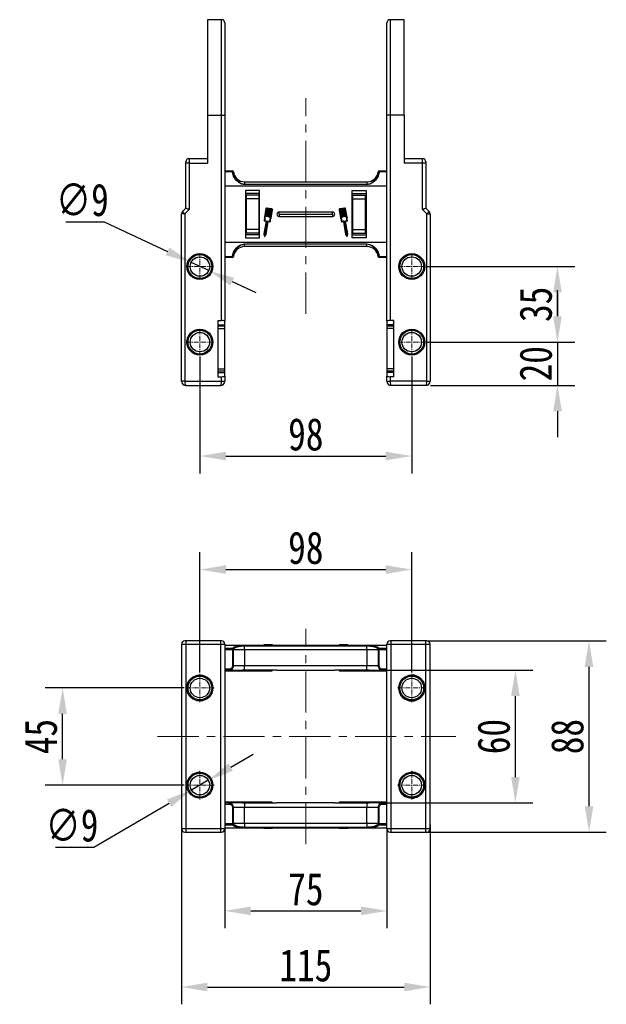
# Model space of a CAD drawing. Header units: millimetres. Extents: x -1055 to 1009, y -247 to 1211.
# Tile 3 of 51: x -757 to -486, y 51 to 506. Entities that reach past the tile are written whole.
import ezdxf

# ---------------------------------------------------------------- set-up
doc = ezdxf.new("R2010")
doc.units = ezdxf.units.MM
doc.linetypes.add('CENTER', pattern=[0.6, 0.375, -0.075, 0.075, -0.075])
doc.linetypes.add('CENTERX2', pattern=[20.32, 12.7, -2.54, 2.54, -2.54])
doc.styles.get("Standard").update_dxf_attribs({"font": '仿宋_GB2312.ttf', "width": 0.8})
doc.dimstyles.new('ISO-60.1', dxfattribs={"dimtxt": 15, "dimasz": 12, "dimexe": 8, "dimexo": 0.625, "dimgap": 2.5, "dimtad": 1, "dimdsep": 46, "dimtxsty": 'Standard', "dimcen": 2.5, "dimadec": 0, "dimazin": 0, "dimtfac": 1, "dimtmove": 0, "dimatfit": 3, "dimfxl": 0, "dimarcsym": 0})
doc.dimstyles.new('副本 ISO-60.1', dxfattribs={"dimtxt": 15, "dimasz": 12, "dimexe": 8, "dimexo": 0.625, "dimgap": 2.5, "dimtad": 1, "dimtoh": 1, "dimdsep": 46, "dimtxsty": 'Standard', "dimcen": 2.5, "dimadec": 0, "dimazin": 0, "dimtfac": 1, "dimtmove": 0, "dimatfit": 3, "dimfxl": 0, "dimarcsym": 0})

# ---------------------------------------------------------------- blocks, each defined once
blk = doc.blocks.new('*D3351')
at = {"color": 0, "lineweight": -2}
for p, q in [((-735.72, 412.86), (-718.02, 412.86)), ((-718.02, 412.86), (-688.67, 399.11)), ((-669.65, 390.2), (-677.8, 394.02)), ((-658.78, 385.11), (-647.92, 380.02))]:
    blk.add_line(p, q, dxfattribs=at)
at = {"color": 0, "lineweight": 9}
for points in [[(-687.82, 400.92), (-689.51, 397.3), (-677.8, 394.02)], [(-657.93, 386.92), (-659.63, 383.3), (-669.65, 390.2)]]:
    blk.add_solid(points, dxfattribs=at)
at = {"layer": 'Defpoints', "color": 0, "lineweight": 9}
for p in [(-677.8, 394.02), (-669.65, 390.2)]:
    blk.add_point(p, dxfattribs=at)
at = {"color": 0, "lineweight": 9, "insert": (-728.12, 422.86), "char_height": 15, "attachment_point": 5}
blk.add_mtext('∅9', dxfattribs=at)
blk = doc.blocks.new('*D3352')
at = {"color": 0, "lineweight": -2}
for p, q in [((-568.5, 392.11), (-500.29, 392.11)), ((-508.29, 380.11), (-508.29, 369.11)), ((-568.5, 357.11), (-500.29, 357.11))]:
    blk.add_line(p, q, dxfattribs=at)
at = {"color": 0, "lineweight": 9}
for points in [[(-510.29, 380.11), (-506.29, 380.11), (-508.29, 392.11)], [(-510.29, 369.11), (-506.29, 369.11), (-508.29, 357.11)]]:
    blk.add_solid(points, dxfattribs=at)
at = {"layer": 'Defpoints', "color": 0, "lineweight": 9}
for p in [(-569.12, 392.11), (-569.12, 357.11), (-508.29, 357.11)]:
    blk.add_point(p, dxfattribs=at)
at = {"color": 0, "lineweight": 9, "insert": (-518.29, 374.61), "char_height": 15, "attachment_point": 5, "rotation": 90}
blk.add_mtext('35', dxfattribs=at)
blk = doc.blocks.new('*D3353')
at = {"color": 0, "lineweight": -2}
for p, q in [((-508.29, 369.11), (-508.29, 381.11)), ((-568.5, 357.11), (-500.29, 357.11)), ((-508.29, 357.11), (-508.29, 337.11)), ((-567.1, 337.11), (-500.29, 337.11)), ((-508.29, 325.11), (-508.29, 313.11))]:
    blk.add_line(p, q, dxfattribs=at)
at = {"color": 0, "lineweight": 9}
for points in [[(-510.29, 369.11), (-506.29, 369.11), (-508.29, 357.11)], [(-510.29, 325.11), (-506.29, 325.11), (-508.29, 337.11)]]:
    blk.add_solid(points, dxfattribs=at)
at = {"layer": 'Defpoints', "color": 0, "lineweight": 9}
for p in [(-569.12, 357.11), (-567.72, 337.11), (-508.29, 337.11)]:
    blk.add_point(p, dxfattribs=at)
at = {"color": 0, "lineweight": 9, "insert": (-518.29, 347.11), "char_height": 15, "attachment_point": 5, "rotation": 90}
blk.add_mtext('20', dxfattribs=at)
blk = doc.blocks.new('*D3366')
at = {"color": 0, "lineweight": -2}
for p, q in [((-673.72, 350.44), (-673.72, 296.37)), ((-575.72, 350.44), (-575.72, 296.37)), ((-661.72, 304.37), (-587.72, 304.37))]:
    blk.add_line(p, q, dxfattribs=at)
at = {"color": 0, "lineweight": 9}
for points in [[(-661.72, 306.37), (-661.72, 302.37), (-673.72, 304.37)], [(-587.72, 306.37), (-587.72, 302.37), (-575.72, 304.37)]]:
    blk.add_solid(points, dxfattribs=at)
at = {"layer": 'Defpoints', "color": 0, "lineweight": 9}
for p in [(-673.72, 351.06), (-575.72, 351.06), (-575.72, 304.37)]:
    blk.add_point(p, dxfattribs=at)
at = {"color": 0, "lineweight": 9, "insert": (-624.72, 314.37), "char_height": 15, "attachment_point": 5}
blk.add_mtext('98', dxfattribs=at)
blk = doc.blocks.new('*D3367')
at = {"color": 0, "lineweight": -2}
for p, q in [((-680.95, 197.02), (-745.25, 197.02)), ((-737.25, 164.02), (-737.25, 185.02)), ((-680.95, 152.02), (-745.25, 152.02))]:
    blk.add_line(p, q, dxfattribs=at)
at = {"color": 0, "lineweight": 9}
for points in [[(-739.25, 185.02), (-735.25, 185.02), (-737.25, 197.02)], [(-739.25, 164.02), (-735.25, 164.02), (-737.25, 152.02)]]:
    blk.add_solid(points, dxfattribs=at)
at = {"layer": 'Defpoints', "color": 0, "lineweight": 9}
for p in [(-737.25, 197.02), (-680.32, 197.02), (-680.32, 152.02)]:
    blk.add_point(p, dxfattribs=at)
at = {"color": 0, "lineweight": 9, "insert": (-747.25, 174.52), "char_height": 15, "attachment_point": 5, "rotation": 90}
blk.add_mtext('45', dxfattribs=at)
blk = doc.blocks.new('*D3354')
at = {"color": 0, "lineweight": -2}
for p, q in [((-659.48, 160.34), (-649.11, 166.39)), ((-669.84, 154.29), (-677.61, 149.75)), ((-722.83, 123.34), (-687.97, 143.7)), ((-740.53, 123.34), (-722.83, 123.34))]:
    blk.add_line(p, q, dxfattribs=at)
at = {"color": 0, "lineweight": 9}
for points in [[(-660.49, 162.07), (-658.47, 158.62), (-669.84, 154.29)], [(-688.98, 145.43), (-686.96, 141.97), (-677.61, 149.75)]]:
    blk.add_solid(points, dxfattribs=at)
at = {"layer": 'Defpoints', "color": 0, "lineweight": 9}
for p in [(-669.84, 154.29), (-677.61, 149.75)]:
    blk.add_point(p, dxfattribs=at)
at = {"color": 0, "lineweight": 9, "insert": (-732.93, 133.34), "char_height": 15, "attachment_point": 5}
blk.add_mtext('∅9', dxfattribs=at)
blk = doc.blocks.new('*D3368')
at = {"color": 0, "lineweight": -2}
for p, q in [((-662.22, 131.66), (-662.22, 85.83)), ((-587.22, 132.14), (-587.22, 85.83)), ((-650.22, 93.83), (-599.22, 93.83))]:
    blk.add_line(p, q, dxfattribs=at)
at = {"color": 0, "lineweight": 9}
for points in [[(-650.22, 95.83), (-650.22, 91.83), (-662.22, 93.83)], [(-599.22, 95.83), (-599.22, 91.83), (-587.22, 93.83)]]:
    blk.add_solid(points, dxfattribs=at)
at = {"layer": 'Defpoints', "color": 0, "lineweight": 9}
for p in [(-662.22, 132.29), (-587.22, 132.76), (-587.22, 93.83)]:
    blk.add_point(p, dxfattribs=at)
at = {"color": 0, "lineweight": 9, "insert": (-624.72, 103.83), "char_height": 15, "attachment_point": 5}
blk.add_mtext('75', dxfattribs=at)
blk = doc.blocks.new('*D3369')
at = {"color": 0, "lineweight": -2}
for p, q in [((-567.22, 133.8), (-567.22, 50.58)), ((-682.22, 131.77), (-682.22, 50.58)), ((-670.22, 58.58), (-579.22, 58.58))]:
    blk.add_line(p, q, dxfattribs=at)
at = {"color": 0, "lineweight": 9}
for points in [[(-670.22, 60.58), (-670.22, 56.58), (-682.22, 58.58)], [(-579.22, 60.58), (-579.22, 56.58), (-567.22, 58.58)]]:
    blk.add_solid(points, dxfattribs=at)
at = {"layer": 'Defpoints', "color": 0, "lineweight": 9}
for p in [(-682.22, 132.39), (-567.22, 134.42), (-567.22, 58.58)]:
    blk.add_point(p, dxfattribs=at)
at = {"color": 0, "lineweight": 9, "insert": (-624.72, 68.58), "char_height": 15, "attachment_point": 5}
blk.add_mtext('115', dxfattribs=at)
blk = doc.blocks.new('*D3370')
at = {"color": 0, "lineweight": -2}
for p, q in [((-673.72, 204.25), (-673.72, 259.84)), ((-575.72, 204.25), (-575.72, 259.84)), ((-661.72, 251.84), (-587.72, 251.84))]:
    blk.add_line(p, q, dxfattribs=at)
at = {"color": 0, "lineweight": 9}
for points in [[(-661.72, 253.84), (-661.72, 249.84), (-673.72, 251.84)], [(-587.72, 253.84), (-587.72, 249.84), (-575.72, 251.84)]]:
    blk.add_solid(points, dxfattribs=at)
at = {"layer": 'Defpoints', "color": 0, "lineweight": 9}
for p in [(-575.72, 251.84), (-673.72, 203.62), (-575.72, 203.62)]:
    blk.add_point(p, dxfattribs=at)
at = {"color": 0, "lineweight": 9, "insert": (-624.72, 261.84), "char_height": 15, "attachment_point": 5}
blk.add_mtext('98', dxfattribs=at)
blk = doc.blocks.new('*D3371')
at = {"color": 0, "lineweight": -2}
for p, q in [((-591.07, 205.25), (-519.75, 205.25)), ((-527.75, 155.79), (-527.75, 193.25)), ((-591.07, 143.79), (-519.75, 143.79))]:
    blk.add_line(p, q, dxfattribs=at)
at = {"color": 0, "lineweight": 9}
for points in [[(-529.75, 193.25), (-525.75, 193.25), (-527.75, 205.25)], [(-529.75, 155.79), (-525.75, 155.79), (-527.75, 143.79)]]:
    blk.add_solid(points, dxfattribs=at)
at = {"layer": 'Defpoints', "color": 0, "lineweight": 9}
for p in [(-591.69, 205.25), (-527.75, 205.25), (-591.69, 143.79)]:
    blk.add_point(p, dxfattribs=at)
at = {"color": 0, "lineweight": 9, "insert": (-537.75, 174.52), "char_height": 15, "attachment_point": 5, "rotation": 90}
blk.add_mtext('60', dxfattribs=at)
blk = doc.blocks.new('*D3372')
at = {"color": 0, "lineweight": -2}
for p, q in [((-568.6, 218.78), (-485.7, 218.78)), ((-493.7, 142.26), (-493.7, 206.78)), ((-568.6, 130.26), (-485.7, 130.26))]:
    blk.add_line(p, q, dxfattribs=at)
at = {"color": 0, "lineweight": 9}
for points in [[(-495.7, 206.78), (-491.7, 206.78), (-493.7, 218.78)], [(-495.7, 142.26), (-491.7, 142.26), (-493.7, 130.26)]]:
    blk.add_solid(points, dxfattribs=at)
at = {"layer": 'Defpoints', "color": 0, "lineweight": 9}
for p in [(-569.22, 218.78), (-493.7, 218.78), (-569.22, 130.26)]:
    blk.add_point(p, dxfattribs=at)
at = {"color": 0, "lineweight": 9, "insert": (-503.7, 174.52), "char_height": 15, "attachment_point": 5, "rotation": 90}
blk.add_mtext('88', dxfattribs=at)

msp = doc.modelspace()

# ---------------------------------------------------------------- linework, layer by layer
at = {"color": 7, "linetype": 'Continuous', "lineweight": 25}
for p, q in [((-663.724, 506.374), (-670.224, 506.374)), ((-670.224, 506.374), (-670.224, 462.11)), ((-579.224, 506.374), (-585.724, 506.374)), ((-579.224, 462.11), (-579.224, 506.374)), ((-662.224, 504.874), (-662.224, 462.11)), ((-587.224, 462.11), (-587.224, 504.874)), ((-670.224, 462.11), (-670.224, 440.026)), ((-670.224, 462.11), (-663.724, 462.11)), ((-663.724, 367.11), (-663.724, 462.11)), ((-663.724, 462.11), (-662.224, 462.11)), ((-662.224, 462.11), (-662.224, 366.846)), ((-587.224, 366.846), (-587.224, 462.11)), ((-585.724, 462.11), (-587.224, 462.11)), ((-585.724, 462.11), (-585.724, 367.11)), ((-579.224, 462.11), (-585.724, 462.11)), ((-579.224, 462.11), (-579.224, 440.026)), ((-680.224, 440.026), (-680.224, 440.526)), ((-680.224, 419.11), (-680.224, 440.026)), ((-678.724, 440.026), (-680.224, 440.026)), ((-670.224, 442.026), (-678.724, 442.026)), ((-678.724, 440.026), (-678.724, 418.489)), ((-678.724, 440.026), (-670.224, 440.026)), ((-570.724, 442.026), (-579.224, 442.026)), ((-570.724, 440.026), (-579.224, 440.026)), ((-570.724, 418.489), (-570.724, 440.026)), ((-569.224, 440.026), (-570.724, 440.026)), ((-569.224, 440.526), (-569.224, 440.026)), ((-569.224, 440.026), (-569.224, 419.11)), ((-662.224, 436.337), (-658.688, 436.337)), ((-658.688, 435.942), (-662.224, 435.942)), ((-658.688, 435.942), (-658.688, 436.337)), ((-658.189, 435.899), (-658.193, 435.899)), ((-591.256, 435.899), (-591.26, 435.899)), ((-590.761, 436.337), (-590.761, 435.942)), ((-590.761, 436.337), (-587.224, 436.337)), ((-587.224, 435.942), (-590.761, 435.942)), ((-612.224, 429.337), (-662.224, 429.337)), ((-653.028, 431.337), (-653.028, 430.216)), ((-653.028, 431.337), (-612.224, 431.337)), ((-653.028, 430.216), (-653.028, 430.101)), ((-653.028, 430.216), (-612.224, 430.216)), ((-612.224, 430.101), (-653.028, 430.101)), ((-637.224, 431.337), (-596.421, 431.337)), ((-637.224, 430.216), (-596.421, 430.216)), ((-596.421, 430.101), (-637.224, 430.101)), ((-587.224, 429.337), (-637.224, 429.337)), ((-596.421, 431.337), (-596.421, 430.216)), ((-596.421, 430.216), (-596.421, 430.101)), ((-646.124, 427.337), (-652.624, 427.337)), ((-652.624, 427.337), (-652.624, 405.337)), ((-646.124, 425.895), (-652.624, 425.895)), ((-646.124, 425.894), (-652.624, 425.894)), ((-652.394, 425.19), (-652.394, 423.499)), ((-646.274, 425.19), (-652.394, 425.19)), ((-646.274, 423.499), (-646.274, 425.19)), ((-646.124, 405.337), (-646.124, 427.337)), ((-603.324, 405.337), (-603.324, 427.337)), ((-603.324, 427.337), (-596.824, 427.337)), ((-603.324, 425.895), (-596.824, 425.895)), ((-603.324, 425.894), (-596.824, 425.894)), ((-603.174, 425.19), (-603.174, 423.499)), ((-603.174, 425.19), (-597.054, 425.19)), ((-597.054, 423.499), (-597.054, 425.19)), ((-596.824, 427.337), (-596.824, 405.337)), ((-652.394, 423.499), (-652.394, 409.175)), ((-646.274, 423.499), (-652.394, 423.499)), ((-646.274, 409.175), (-646.274, 423.499)), ((-603.174, 423.499), (-597.054, 423.499)), ((-603.174, 423.499), (-603.174, 409.175)), ((-597.054, 409.175), (-597.054, 423.499)), ((-680.724, 416.489), (-682.224, 416.489)), ((-682.224, 339.11), (-682.224, 416.489)), ((-681.785, 417.55), (-680.224, 419.11)), ((-678.724, 418.489), (-680.724, 416.489)), ((-680.724, 416.489), (-680.724, 339.11)), ((-643.149, 418.942), (-643.829, 414.956)), ((-642.948, 418.907), (-643.618, 414.984)), ((-643.05, 415.279), (-642.428, 418.922)), ((-642.908, 415.203), (-643.008, 415.22)), ((-642.227, 418.888), (-642.849, 415.245)), ((-642.428, 418.922), (-642.83, 418.991)), ((-640.383, 418.78), (-642.796, 419.192)), ((-642.347, 415.159), (-641.724, 418.802)), ((-642.204, 415.083), (-642.305, 415.1)), ((-641.724, 418.802), (-642.227, 418.888)), ((-641.523, 418.767), (-642.146, 415.124)), ((-641.643, 415.039), (-641.021, 418.682)), ((-641.501, 414.963), (-641.601, 414.98)), ((-641.021, 418.682), (-641.523, 418.767)), ((-640.82, 418.647), (-641.442, 415.004)), ((-641.005, 414.538), (-640.334, 418.461)), ((-640.418, 418.579), (-640.82, 418.647)), ((-640.814, 414.441), (-640.133, 418.427)), ((-612.324, 417.337), (-637.224, 417.337)), ((-637.224, 416.337), (-612.324, 416.337)), ((-637.224, 415.337), (-612.324, 415.337)), ((-612.224, 417.337), (-637.124, 417.337)), ((-637.124, 416.337), (-637.124, 417.337)), ((-637.124, 416.337), (-612.224, 416.337)), ((-637.124, 416.337), (-637.124, 415.337)), ((-637.124, 415.337), (-612.224, 415.337)), ((-612.324, 416.337), (-612.324, 417.337)), ((-612.324, 416.337), (-612.324, 415.337)), ((-609.315, 418.427), (-608.634, 414.441)), ((-609.114, 418.461), (-608.444, 414.538)), ((-606.653, 419.192), (-609.065, 418.78)), ((-608.629, 418.647), (-609.031, 418.579)), ((-608.007, 415.004), (-608.629, 418.647)), ((-607.925, 418.767), (-608.428, 418.682)), ((-608.428, 418.682), (-607.806, 415.039)), ((-607.847, 414.98), (-607.948, 414.963)), ((-607.303, 415.124), (-607.925, 418.767)), ((-607.222, 418.888), (-607.724, 418.802)), ((-607.724, 418.802), (-607.102, 415.159)), ((-607.144, 415.1), (-607.244, 415.083)), ((-606.6, 415.245), (-607.222, 418.888)), ((-606.619, 418.991), (-607.021, 418.922)), ((-607.021, 418.922), (-606.399, 415.279)), ((-606.44, 415.22), (-606.541, 415.203)), ((-605.831, 414.984), (-606.501, 418.907)), ((-605.619, 414.956), (-606.3, 418.942)), ((-568.724, 416.489), (-570.724, 418.489)), ((-569.224, 419.11), (-567.664, 417.55)), ((-568.724, 339.11), (-568.724, 416.489)), ((-568.724, 416.489), (-567.224, 416.489)), ((-567.224, 416.489), (-567.224, 339.11)), ((-643.108, 413.123), (-644.124, 407.178)), ((-642.881, 413.239), (-643.916, 407.184)), ((-643.886, 413.256), (-643.108, 413.123)), ((-643.7, 413.431), (-642.923, 413.298)), ((-643.313, 407.081), (-642.278, 413.136)), ((-643.119, 407.006), (-642.112, 412.901)), ((-642.22, 413.178), (-641.443, 413.045)), ((-642.053, 412.942), (-641.326, 412.818)), ((-608.123, 412.818), (-607.396, 412.942)), ((-608.006, 413.045), (-607.229, 413.178)), ((-607.337, 412.901), (-606.33, 407.006)), ((-607.17, 413.136), (-606.136, 407.081)), ((-605.533, 407.184), (-606.567, 413.239)), ((-606.526, 413.298), (-605.749, 413.431)), ((-606.341, 413.123), (-605.563, 413.256)), ((-605.325, 407.178), (-606.341, 413.123)), ((-646.124, 406.78), (-652.624, 406.78)), ((-646.274, 409.175), (-652.394, 409.175)), ((-652.394, 409.175), (-652.394, 407.485)), ((-646.274, 407.485), (-652.394, 407.485)), ((-646.274, 407.485), (-646.274, 409.175)), ((-644.124, 407.178), (-643.878, 406.143)), ((-643.916, 407.184), (-643.735, 406.423)), ((-643.735, 406.423), (-643.313, 407.081)), ((-643.693, 406.111), (-643.119, 407.006)), ((-606.33, 407.006), (-605.755, 406.111)), ((-606.136, 407.081), (-605.713, 406.423)), ((-605.713, 406.423), (-605.533, 407.184)), ((-605.57, 406.143), (-605.325, 407.178)), ((-603.324, 406.78), (-596.824, 406.78)), ((-603.174, 409.175), (-597.054, 409.175)), ((-603.174, 409.175), (-603.174, 407.485)), ((-603.174, 407.485), (-597.054, 407.485)), ((-597.054, 407.485), (-597.054, 409.175)), ((-662.224, 403.337), (-612.224, 403.337)), ((-653.028, 402.573), (-612.224, 402.573)), ((-653.028, 402.573), (-653.028, 402.458)), ((-653.028, 401.337), (-653.028, 402.458)), ((-612.224, 402.458), (-653.028, 402.458)), ((-612.224, 401.337), (-653.028, 401.337)), ((-652.624, 405.337), (-646.124, 405.337)), ((-637.224, 403.337), (-587.224, 403.337)), ((-637.224, 402.573), (-596.421, 402.573)), ((-596.421, 402.458), (-637.224, 402.458)), ((-596.421, 401.337), (-637.224, 401.337)), ((-596.824, 405.337), (-603.324, 405.337)), ((-596.421, 402.573), (-596.421, 402.458)), ((-596.421, 401.337), (-596.421, 402.458)), ((-662.224, 396.733), (-658.688, 396.733)), ((-658.688, 396.337), (-658.688, 396.733)), ((-658.193, 396.776), (-658.189, 396.776)), ((-591.26, 396.776), (-591.256, 396.776)), ((-590.761, 396.733), (-587.224, 396.733)), ((-590.761, 396.733), (-590.761, 396.337)), ((-658.688, 396.337), (-662.224, 396.337)), ((-587.224, 396.337), (-590.761, 396.337)), ((-665.424, 367.11), (-663.724, 367.11)), ((-665.424, 367.11), (-665.424, 341.11)), ((-665.224, 365.347), (-665.424, 365.347)), ((-665.224, 365.142), (-665.224, 365.347)), ((-665.224, 365.142), (-662.224, 365.142)), ((-665.224, 364.433), (-665.224, 365.142)), ((-662.224, 365.142), (-662.224, 366.846)), ((-662.224, 364.448), (-662.224, 365.142)), ((-587.224, 366.846), (-587.224, 365.142)), ((-584.224, 365.142), (-587.224, 365.142)), ((-587.224, 365.142), (-587.224, 364.433)), ((-584.024, 367.11), (-585.724, 367.11)), ((-584.024, 365.347), (-584.224, 365.347)), ((-584.224, 365.347), (-584.224, 365.142)), ((-584.224, 365.142), (-584.224, 364.448)), ((-584.024, 341.11), (-584.024, 367.11)), ((-662.224, 364.448), (-665.424, 364.448)), ((-665.424, 363.448), (-662.224, 363.448)), ((-662.224, 363.448), (-662.224, 364.448)), ((-662.224, 344.772), (-662.224, 363.448)), ((-584.024, 364.448), (-587.224, 364.448)), ((-587.224, 364.448), (-587.224, 363.448)), ((-584.024, 363.448), (-587.224, 363.448)), ((-587.224, 363.448), (-587.224, 344.772)), ((-665.424, 344.772), (-662.224, 344.772)), ((-665.424, 343.772), (-662.224, 343.772)), ((-665.424, 343.078), (-662.224, 343.078)), ((-662.224, 343.772), (-662.224, 344.772)), ((-662.224, 343.078), (-662.224, 343.772)), ((-662.224, 341.375), (-662.224, 343.078)), ((-584.024, 344.772), (-587.224, 344.772)), ((-587.224, 344.772), (-587.224, 343.772)), ((-587.224, 343.788), (-587.224, 343.078)), ((-587.224, 343.772), (-584.024, 343.772)), ((-584.024, 343.078), (-587.224, 343.078)), ((-587.224, 343.078), (-587.224, 341.375)), ((-680.724, 339.11), (-682.224, 339.11)), ((-680.724, 339.11), (-663.724, 339.11)), ((-665.424, 341.11), (-663.724, 341.11)), ((-663.724, 339.11), (-663.724, 341.11)), ((-663.724, 339.11), (-662.224, 339.11)), ((-662.224, 341.375), (-662.224, 339.11)), ((-587.224, 339.11), (-587.224, 341.375)), ((-587.224, 339.11), (-585.724, 339.11)), ((-585.724, 341.11), (-585.724, 339.11)), ((-584.024, 341.11), (-585.724, 341.11)), ((-568.724, 339.11), (-585.724, 339.11)), ((-568.724, 339.11), (-567.224, 339.11)), ((-680.224, 337.11), (-664.224, 337.11)), ((-569.224, 337.11), (-585.224, 337.11)), ((-680.224, 218.785), (-680.724, 218.785)), ((-680.224, 218.785), (-680.224, 217.285)), ((-664.224, 218.785), (-680.224, 218.785)), ((-663.724, 218.785), (-664.224, 218.785)), ((-664.224, 218.785), (-664.224, 217.285)), ((-585.224, 218.785), (-585.724, 218.785)), ((-569.224, 218.785), (-585.224, 218.785)), ((-585.224, 217.285), (-585.224, 218.785)), ((-569.224, 217.285), (-569.224, 218.785)), ((-568.724, 218.785), (-569.224, 218.785)), ((-682.224, 217.285), (-680.224, 217.285)), ((-682.224, 217.285), (-682.224, 131.757)), ((-680.224, 217.285), (-664.224, 217.285)), ((-680.224, 217.285), (-680.224, 131.757)), ((-664.224, 217.285), (-662.224, 217.285)), ((-664.224, 217.285), (-664.224, 131.757)), ((-662.224, 217.285), (-662.224, 131.757)), ((-612.224, 216.755), (-662.224, 216.755)), ((-658.688, 215.339), (-662.224, 215.339)), ((-662.224, 214.85), (-658.688, 214.85)), ((-658.688, 215.339), (-658.688, 214.85)), ((-658.193, 214.882), (-658.688, 214.85)), ((-658.688, 214.85), (-658.685, 214.755)), ((-658.685, 214.755), (-658.685, 207.255)), ((-658.189, 214.755), (-658.685, 214.755)), ((-658.189, 214.755), (-658.193, 214.882)), ((-658.189, 207.255), (-658.189, 214.755)), ((-658.189, 214.755), (-653.028, 214.755)), ((-653.028, 216.551), (-653.028, 216.591)), ((-612.224, 216.591), (-653.028, 216.591)), ((-653.028, 214.755), (-653.028, 216.551)), ((-653.028, 216.551), (-612.224, 216.551)), ((-653.028, 214.755), (-653.028, 207.255)), ((-653.028, 214.755), (-612.224, 214.755)), ((-644.124, 216.955), (-644.124, 216.755)), ((-643.97, 216.955), (-644.124, 216.955)), ((-643.97, 216.755), (-643.97, 216.955)), ((-643.952, 216.955), (-643.97, 216.955)), ((-643.952, 216.955), (-643.952, 216.755)), ((-643.829, 216.955), (-643.952, 216.955)), ((-643.829, 216.955), (-643.829, 216.755)), ((-643.149, 216.955), (-643.829, 216.955)), ((-642.796, 216.955), (-643.149, 216.955)), ((-643.149, 216.955), (-643.149, 216.755)), ((-642.796, 216.955), (-642.796, 216.755)), ((-640.383, 216.955), (-642.796, 216.955)), ((-640.383, 216.955), (-640.383, 216.755)), ((-640.129, 216.955), (-640.383, 216.955)), ((-640.129, 216.955), (-640.129, 216.755)), ((-587.224, 216.755), (-637.224, 216.755)), ((-596.421, 216.591), (-637.224, 216.591)), ((-637.224, 216.551), (-596.421, 216.551)), ((-637.224, 214.755), (-596.421, 214.755)), ((-609.32, 216.755), (-609.32, 216.955)), ((-609.065, 216.955), (-609.32, 216.955)), ((-609.065, 216.955), (-609.065, 216.755)), ((-606.653, 216.955), (-609.065, 216.955)), ((-606.653, 216.955), (-606.653, 216.755)), ((-606.3, 216.955), (-606.653, 216.955)), ((-606.3, 216.955), (-606.3, 216.755)), ((-605.619, 216.955), (-606.3, 216.955)), ((-605.619, 216.955), (-605.619, 216.755)), ((-605.497, 216.955), (-605.619, 216.955)), ((-605.497, 216.955), (-605.497, 216.755)), ((-605.478, 216.955), (-605.497, 216.955)), ((-605.478, 216.955), (-605.478, 216.755)), ((-605.325, 216.955), (-605.478, 216.955)), ((-605.325, 216.955), (-605.325, 216.755)), ((-596.421, 216.551), (-596.421, 216.591)), ((-596.421, 214.755), (-596.421, 216.551)), ((-596.421, 214.755), (-591.26, 214.755)), ((-596.421, 214.755), (-596.421, 207.255)), ((-591.256, 214.882), (-591.26, 214.755)), ((-590.764, 214.755), (-591.26, 214.755)), ((-591.26, 214.755), (-591.26, 207.255)), ((-590.761, 214.85), (-591.256, 214.882)), ((-590.764, 214.755), (-590.761, 214.85)), ((-590.764, 207.255), (-590.764, 214.755)), ((-587.224, 215.339), (-590.761, 215.339)), ((-590.761, 214.85), (-590.761, 215.339)), ((-590.761, 214.85), (-587.224, 214.85)), ((-587.224, 217.285), (-585.224, 217.285)), ((-587.224, 131.757), (-587.224, 217.285)), ((-585.224, 217.285), (-569.224, 217.285)), ((-585.224, 131.757), (-585.224, 217.285)), ((-569.224, 131.757), (-569.224, 217.285)), ((-569.224, 217.285), (-567.224, 217.285)), ((-567.224, 131.757), (-567.224, 217.285)), ((-660.194, 205.755), (-662.224, 205.755)), ((-662.224, 205.255), (-660.194, 205.255)), ((-660.194, 205.255), (-660.194, 205.755)), ((-660.194, 205.255), (-654.082, 205.255)), ((-658.189, 207.255), (-658.685, 207.255)), ((-653.028, 207.255), (-658.189, 207.255)), ((-653.028, 205.255), (-653.028, 207.255)), ((-612.224, 207.255), (-653.028, 207.255)), ((-638.142, 205.255), (-653.028, 205.255)), ((-640.224, 204.952), (-640.224, 205.255)), ((-638.117, 205.255), (-612.224, 205.255)), ((-596.421, 207.255), (-637.224, 207.255)), ((-637.224, 205.255), (-611.332, 205.255)), ((-596.421, 205.255), (-611.307, 205.255)), ((-609.224, 205.255), (-609.224, 204.952)), ((-591.26, 207.255), (-596.421, 207.255)), ((-596.421, 205.255), (-596.421, 207.255)), ((-595.367, 205.255), (-589.255, 205.255)), ((-590.764, 207.255), (-591.26, 207.255)), ((-589.255, 205.755), (-589.255, 205.255)), ((-587.224, 205.755), (-589.255, 205.755)), ((-589.255, 205.255), (-587.224, 205.255)), ((-662.224, 204.952), (-640.224, 204.952)), ((-609.224, 204.952), (-587.224, 204.952)), ((-673.724, 158.021), (-672.78, 157.946)), ((-640.224, 144.089), (-662.224, 144.089)), ((-660.194, 143.787), (-662.224, 143.787)), ((-662.224, 143.287), (-660.194, 143.287)), ((-660.194, 143.287), (-660.194, 143.787)), ((-654.082, 143.787), (-660.194, 143.787)), ((-658.685, 141.787), (-658.189, 141.787)), ((-658.685, 141.787), (-658.685, 134.287)), ((-658.189, 134.287), (-658.189, 141.787)), ((-658.189, 141.787), (-653.028, 141.787)), ((-653.028, 143.786), (-653.028, 141.787)), ((-653.028, 143.786), (-638.142, 143.786)), ((-653.028, 134.287), (-653.028, 141.787)), ((-653.028, 141.787), (-612.224, 141.787)), ((-640.224, 143.786), (-640.224, 144.089)), ((-612.224, 143.787), (-638.117, 143.787)), ((-611.332, 143.787), (-637.224, 143.787)), ((-637.224, 141.787), (-596.421, 141.787)), ((-611.307, 143.786), (-596.421, 143.786)), ((-587.224, 144.089), (-609.224, 144.089)), ((-609.224, 144.089), (-609.224, 143.786)), ((-596.421, 143.786), (-596.421, 141.787)), ((-596.421, 141.787), (-591.26, 141.787)), ((-596.421, 134.287), (-596.421, 141.787)), ((-589.255, 143.787), (-595.367, 143.787)), ((-591.26, 141.787), (-591.26, 134.287)), ((-591.26, 141.787), (-590.764, 141.787)), ((-590.764, 134.287), (-590.764, 141.787)), ((-589.255, 143.787), (-589.255, 143.287)), ((-587.224, 143.787), (-589.255, 143.787)), ((-589.255, 143.287), (-587.224, 143.287)), ((-658.688, 134.191), (-662.224, 134.191)), ((-662.224, 133.702), (-658.688, 133.702)), ((-662.224, 132.287), (-612.224, 132.287)), ((-658.685, 134.287), (-658.688, 134.191)), ((-658.688, 134.191), (-658.688, 133.702)), ((-658.688, 134.191), (-658.193, 134.159)), ((-658.685, 134.287), (-658.189, 134.287)), ((-658.193, 134.159), (-658.189, 134.287)), ((-653.028, 134.287), (-658.189, 134.287)), ((-653.028, 134.287), (-653.028, 132.49)), ((-612.224, 134.287), (-653.028, 134.287)), ((-653.028, 132.49), (-653.028, 132.45)), ((-612.224, 132.49), (-653.028, 132.49)), ((-653.028, 132.45), (-612.224, 132.45)), ((-644.124, 132.087), (-644.124, 132.287)), ((-643.97, 132.087), (-643.97, 132.287)), ((-643.952, 132.087), (-643.952, 132.287)), ((-643.829, 132.087), (-643.829, 132.287)), ((-643.149, 132.087), (-643.149, 132.287)), ((-642.796, 132.087), (-642.796, 132.287)), ((-640.383, 132.087), (-640.383, 132.287)), ((-640.129, 132.287), (-640.129, 132.087)), ((-596.421, 134.287), (-637.224, 134.287)), ((-596.421, 132.49), (-637.224, 132.49)), ((-637.224, 132.45), (-596.421, 132.45)), ((-637.224, 132.287), (-587.224, 132.287)), ((-609.32, 132.087), (-609.32, 132.287)), ((-609.065, 132.087), (-609.065, 132.287)), ((-606.653, 132.087), (-606.653, 132.287)), ((-606.3, 132.087), (-606.3, 132.287)), ((-605.619, 132.087), (-605.619, 132.287)), ((-605.497, 132.087), (-605.497, 132.287)), ((-605.478, 132.287), (-605.478, 132.087)), ((-605.325, 132.087), (-605.325, 132.287)), ((-596.421, 134.287), (-596.421, 132.49)), ((-591.26, 134.287), (-596.421, 134.287)), ((-596.421, 132.49), (-596.421, 132.45)), ((-591.26, 134.287), (-590.764, 134.287)), ((-591.26, 134.287), (-591.256, 134.159)), ((-591.256, 134.159), (-590.761, 134.191)), ((-590.761, 134.191), (-590.764, 134.287)), ((-587.224, 134.191), (-590.761, 134.191)), ((-590.761, 133.702), (-590.761, 134.191)), ((-590.761, 133.702), (-587.224, 133.702)), ((-680.224, 131.757), (-682.224, 131.757)), ((-680.724, 130.257), (-680.224, 130.257)), ((-664.224, 131.757), (-680.224, 131.757)), ((-680.224, 131.757), (-680.224, 130.257)), ((-680.224, 130.257), (-664.224, 130.257)), ((-662.224, 131.757), (-664.224, 131.757)), ((-664.224, 131.757), (-664.224, 130.257)), ((-664.224, 130.257), (-663.724, 130.257)), ((-644.124, 132.087), (-643.97, 132.087)), ((-643.97, 132.087), (-643.952, 132.087)), ((-643.952, 132.087), (-643.829, 132.087)), ((-643.829, 132.087), (-643.149, 132.087)), ((-643.149, 132.087), (-642.796, 132.087)), ((-642.796, 132.087), (-640.383, 132.087)), ((-640.383, 132.087), (-640.129, 132.087)), ((-609.32, 132.087), (-609.065, 132.087)), ((-609.065, 132.087), (-606.653, 132.087)), ((-606.653, 132.087), (-606.3, 132.087)), ((-606.3, 132.087), (-605.619, 132.087)), ((-605.619, 132.087), (-605.497, 132.087)), ((-605.497, 132.087), (-605.478, 132.087)), ((-605.478, 132.087), (-605.325, 132.087)), ((-585.224, 131.757), (-587.224, 131.757)), ((-585.724, 130.257), (-585.224, 130.257)), ((-569.224, 131.757), (-585.224, 131.757)), ((-585.224, 130.257), (-585.224, 131.757)), ((-585.224, 130.257), (-569.224, 130.257)), ((-569.224, 130.257), (-569.224, 131.757)), ((-567.224, 131.757), (-569.224, 131.757)), ((-569.224, 130.257), (-568.724, 130.257))]:
    msp.add_line(p, q, dxfattribs=at)
at = {"color": 8, "linetype": 'Continuous', "lineweight": 25}
for p, q in [((-663.724, 462.11), (-663.724, 506.374)), ((-585.724, 506.374), (-585.724, 462.11)), ((-678.724, 442.026), (-678.724, 440.026)), ((-570.724, 440.026), (-570.724, 442.026))]:
    msp.add_line(p, q, dxfattribs=at)
at = {"color": 1, "linetype": 'CENTERX2', "lineweight": 13, "ltscale": 1.5}
for p, q in [((-624.724, 370.287), (-624.724, 470.047)), ((-624.724, 124.641), (-624.724, 224.4)), ((-693.341, 174.521), (-555.244, 174.521))]:
    msp.add_line(p, q, dxfattribs=at)
at = {"color": 1, "linetype": 'CENTER', "lineweight": 9, "ltscale": 5.588}
for p, q in [((-673.724, 386.06), (-673.724, 398.16)), ((-673.724, 386.06), (-673.724, 398.16)), ((-575.724, 386.06), (-575.724, 398.16)), ((-575.724, 386.06), (-575.724, 398.16)), ((-679.774, 392.11), (-667.674, 392.11)), ((-679.774, 392.11), (-667.674, 392.11)), ((-581.774, 392.11), (-569.674, 392.11)), ((-581.774, 392.11), (-569.674, 392.11)), ((-673.724, 351.06), (-673.724, 363.16)), ((-575.724, 351.06), (-575.724, 363.16)), ((-679.774, 357.11), (-667.674, 357.11)), ((-581.774, 357.11), (-569.674, 357.11))]:
    msp.add_line(p, q, dxfattribs=at)
at = {"color": 1, "linetype": 'CENTER', "lineweight": 9, "ltscale": 6.096}
for p, q in [((-673.724, 203.621), (-673.724, 190.421)), ((-575.724, 203.621), (-575.724, 190.421)), ((-680.324, 197.021), (-667.124, 197.021)), ((-582.324, 197.021), (-569.124, 197.021)), ((-673.724, 158.621), (-673.724, 145.421)), ((-575.724, 158.621), (-575.724, 145.421)), ((-680.324, 152.021), (-667.124, 152.021)), ((-582.324, 152.021), (-569.124, 152.021))]:
    msp.add_line(p, q, dxfattribs=at)
at = {"color": 7, "linetype": 'Continuous', "lineweight": 25, "flags": 128}
for points in [[(-680.724, 416.489), (-680.931, 416.696), (-681.13, 416.895), (-681.314, 417.078), (-681.474, 417.239), (-681.606, 417.371), (-681.704, 417.469), (-681.765, 417.529), (-681.785, 417.55)], [(-678.724, 418.489), (-679.017, 418.61), (-679.298, 418.727), (-679.558, 418.834), (-679.785, 418.928), (-679.972, 419.006), (-680.11, 419.063), (-680.196, 419.098), (-680.224, 419.11)], [(-569.224, 419.11), (-569.247, 419.101), (-569.315, 419.073), (-569.425, 419.027), (-569.575, 418.965), (-569.76, 418.888), (-569.974, 418.8), (-570.211, 418.701), (-570.464, 418.597), (-570.724, 418.489)], [(-567.664, 417.55), (-567.684, 417.529), (-567.744, 417.469), (-567.842, 417.371), (-567.974, 417.239), (-568.135, 417.078), (-568.318, 416.895), (-568.517, 416.696), (-568.724, 416.489)]]:
    msp.add_lwpolyline(points, dxfattribs=at)
at = {"color": 7, "linetype": 'Continuous', "lineweight": 25}
for centre, radius in [((-673.724, 392.11), 6), ((-673.724, 392.11), 5.5), ((-673.724, 392.11), 4.5), ((-575.724, 392.11), 6), ((-575.724, 392.11), 5.5), ((-575.724, 392.11), 4.5), ((-673.724, 357.11), 6), ((-673.724, 357.11), 5.5), ((-673.724, 357.11), 4.5), ((-575.724, 357.11), 6), ((-575.724, 357.11), 5.5), ((-575.724, 357.11), 4.5), ((-673.724, 197.021), 6), ((-673.724, 197.021), 5.5), ((-673.724, 197.021), 4.5), ((-575.724, 197.021), 6), ((-575.724, 197.021), 5.5), ((-575.724, 197.021), 4.5), ((-673.724, 152.021), 6), ((-673.724, 152.021), 5.5), ((-673.724, 152.021), 4.5), ((-575.724, 152.021), 6), ((-575.724, 152.021), 5.5), ((-575.724, 152.021), 4.5)]:
    msp.add_circle(centre, radius, dxfattribs=at)
for centre, radius, start, end in [((-663.724, 504.874), 1.5, 0, 90), ((-585.724, 504.874), 1.5, 90, 180), ((-678.724, 440.526), 1.5, 90, 180), ((-570.724, 440.526), 1.5, 360, 90), ((-658.689, 435.838), 0.499, 6.96625, 89.951), ((-658.503, 435.209), 0.756, 65.79045, 104.1648), ((-658.685, 435.837), 0.5, 7.05413, 90), ((-653.028, 436.537), 5.2, 187.05413, 270), ((-596.421, 436.537), 5.2, 270, 352.94587), ((-590.764, 435.837), 0.5, 90, 172.94587), ((-590.76, 435.838), 0.499, 90.04909, 173.03238), ((-590.946, 435.209), 0.756, 75.83553, 114.20899), ((-680.724, 416.489), 1.5, 135, 180), ((-645.19, 414.289), 1.515, 324.79186, 26.12453), ((-645.19, 414.289), 1.719, 330.07022, 23.86617), ((-642.847, 418.89), 0.306, 80.30687, 170.30687), ((-643, 415.27), 0.051, 170.30687, 260.30687), ((-642.847, 418.89), 0.102, 80.30687, 170.30687), ((-642.899, 415.253), 0.051, 260.30687, 350.30687), ((-642.296, 415.15), 0.051, 170.30687, 260.30687), ((-642.196, 415.133), 0.051, 260.30687, 350.30687), ((-641.593, 415.03), 0.051, 170.30687, 260.30687), ((-641.492, 415.013), 0.051, 260.30687, 350.30687), ((-640.435, 418.478), 0.102, 350.30687, 80.30687), ((-640.435, 418.478), 0.306, 350.30687, 80.30687), ((-637.124, 416.337), 1, 90, 270), ((-612.324, 416.337), 1, 270, 90), ((-609.014, 418.478), 0.306, 99.69313, 189.69313), ((-609.014, 418.478), 0.102, 99.69313, 189.69313), ((-607.956, 415.013), 0.051, 189.69313, 279.69313), ((-607.856, 415.03), 0.051, 279.69313, 9.69313), ((-607.253, 415.133), 0.051, 189.69313, 279.69313), ((-607.152, 415.15), 0.051, 279.69313, 9.69313), ((-606.602, 418.89), 0.306, 9.69313, 99.69313), ((-606.602, 418.89), 0.102, 9.69313, 99.69313), ((-606.549, 415.253), 0.051, 189.69313, 279.69313), ((-606.449, 415.27), 0.051, 279.69313, 9.69313), ((-604.259, 414.289), 1.719, 156.13383, 209.92978), ((-604.259, 414.289), 1.515, 153.87547, 215.20814), ((-568.724, 416.489), 1.5, 0, 45), ((-643.869, 413.356), 0.102, 144.79186, 260.30687), ((-642.932, 413.248), 0.051, 350.30687, 80.30687), ((-642.228, 413.128), 0.051, 80.30687, 170.30687), ((-642.061, 412.892), 0.051, 80.30687, 170.30687), ((-639.752, 413.36), 1.719, 136.74758, 190.54353), ((-641.308, 412.919), 0.102, 260.30687, 15.82188), ((-639.752, 413.36), 1.515, 134.48921, 195.82188), ((-609.696, 413.36), 1.515, 344.17812, 45.51079), ((-609.696, 413.36), 1.719, 349.45647, 43.25242), ((-608.14, 412.919), 0.102, 164.17812, 279.69313), ((-607.387, 412.892), 0.051, 9.69313, 99.69313), ((-607.221, 413.128), 0.051, 9.69313, 99.69313), ((-606.517, 413.248), 0.051, 99.69313, 189.69313), ((-605.58, 413.356), 0.102, 279.69313, 35.20814), ((-643.779, 406.166), 0.102, 193.32833, 327.28541), ((-605.669, 406.166), 0.102, 212.71459, 346.67167), ((-653.028, 396.137), 5.2, 90, 172.94587), ((-596.421, 396.137), 5.2, 7.05413, 90), ((-658.503, 397.466), 0.756, 255.8326, 294.21301), ((-658.689, 396.837), 0.499, 270.04988, 353.03384), ((-658.685, 396.837), 0.5, 270, 352.94587), ((-590.764, 396.837), 0.5, 187.05413, 270), ((-590.946, 397.466), 0.756, 245.78755, 284.16707), ((-590.76, 396.837), 0.499, 186.96754, 269.95003), ((-680.224, 339.11), 2, 180, 270), ((-664.224, 339.11), 2, 270, 0), ((-585.224, 339.11), 2, 180, 270), ((-569.224, 339.11), 2, 270, 0), ((-680.724, 217.285), 1.5, 90, 180), ((-663.724, 217.285), 1.5, 0, 90), ((-585.724, 217.285), 1.5, 90, 180), ((-568.724, 217.285), 1.5, 0, 90), ((-658.698, 214.832), 0.508, 5.70659, 88.89252), ((-590.751, 214.832), 0.508, 91.10748, 174.29341), ((-575.724, 197.021), 6, 270, 90), ((-575.724, 197.021), 6, 180, 270), ((-673.724, 152.021), 6, 90, 170.94167), ((-575.724, 152.021), 6, 270, 99.05833), ((-575.724, 152.021), 6, 189.05833, 270), ((-658.698, 134.209), 0.508, 271.10748, 354.29341), ((-590.751, 134.209), 0.508, 185.70659, 268.89252), ((-680.724, 131.757), 1.5, 180, 270), ((-663.724, 131.757), 1.5, 270, 0), ((-585.724, 131.757), 1.5, 180, 270), ((-568.724, 131.757), 1.5, 270, 0)]:
    msp.add_arc(centre, radius, start, end, dxfattribs=at)
for centre, major_axis, ratio, start_param, end_param in [((-663.724, 366.846), (1.5, 0), 0.176327, 0, 1.5707963), ((-585.724, 366.846), (1.5, 0), 0.176327, 1.5707963, 3.1415927), ((-680.224, 339.11), (0, 2), 0.25, 1.5707963, 3.1415927), ((-664.224, 339.11), (0, 2), 0.25, 3.1415927, 4.712389), ((-663.724, 341.375), (1.5, 0), 0.176327, 4.712389, 6.2831853), ((-585.724, 341.375), (1.5, 0), 0.176327, 3.1415927, 4.712389), ((-585.224, 339.11), (0, 2), 0.25, 1.5707963, 3.1415927), ((-569.224, 339.11), (0, 2), 0.25, 3.1415927, 4.712389)]:
    msp.add_ellipse(centre, major_axis=major_axis, ratio=ratio, start_param=start_param, end_param=end_param, dxfattribs=at)
at = {"color": 7, "linetype": 'Continuous', "lineweight": 25, "extrusion": (0, 0, -1)}
for centre, major_axis, start_param, end_param in [((-639.149, 207.255), (-1.279, 1.932), 3.4039232, 3.4266434), ((-610.299, 207.255), (1.279, 1.932), 2.8565419, 2.8792622), ((-639.149, 141.787), (1.279, 1.932), 5.9981346, 6.0208548), ((-610.299, 141.787), (-1.279, 1.932), 0.2623305, 0.2850507)]:
    msp.add_ellipse(centre, major_axis=major_axis, ratio=0.4054038, start_param=start_param, end_param=end_param, dxfattribs=at)
at = {"color": 7, "linetype": 'Continuous', "lineweight": 25}
for points, knots in [([(-653.028, 430.101), (-653.451, 430.145), (-654.188, 430.22), (-655.153, 430.652), (-656.23, 431.32), (-657.193, 432.267), (-657.942, 433.438), (-658.454, 434.587), (-658.603, 435.449), (-658.688, 435.942)], [0, 0, 0, 0, 0.1421176, 0.2478142, 0.3536492, 0.571334, 0.6999123, 0.8285026, 1, 1, 1, 1]), ([(-658.193, 435.899), (-658.12, 435.448), (-657.936, 434.317), (-657.139, 432.721), (-656.049, 431.515), (-655.057, 430.819), (-654.149, 430.352), (-653.437, 430.266), (-653.028, 430.216)], [0, 0, 0, 0, 0.1685697, 0.4225619, 0.6411049, 0.7485677, 0.8558271, 1, 1, 1, 1]), ([(-590.761, 435.942), (-590.846, 435.449), (-590.994, 434.587), (-591.507, 433.438), (-592.256, 432.267), (-593.219, 431.32), (-594.295, 430.652), (-595.261, 430.22), (-595.998, 430.145), (-596.421, 430.101)], [0, 0, 0, 0, 0.1714976, 0.3000881, 0.4286662, 0.6463508, 0.7521854, 0.8578828, 1, 1, 1, 1]), ([(-596.421, 430.216), (-596.012, 430.266), (-595.3, 430.352), (-594.392, 430.819), (-593.4, 431.515), (-592.304, 432.72), (-591.559, 434.266), (-591.313, 435.388), (-591.262, 435.841), (-591.256, 435.899)], [0, 0, 0, 0, 0.1441604, 0.2514113, 0.3588641, 0.5773888, 0.8313599, 0.9783865, 1, 1, 1, 1]), ([(-658.688, 396.733), (-658.603, 397.225), (-658.454, 398.088), (-657.942, 399.236), (-657.193, 400.408), (-656.23, 401.355), (-655.153, 402.023), (-654.188, 402.454), (-653.451, 402.53), (-653.028, 402.573)], [0, 0, 0, 0, 0.171497, 0.3000874, 0.428666, 0.6463506, 0.7521857, 0.8578824, 1, 1, 1, 1]), ([(-653.028, 402.458), (-653.437, 402.409), (-654.149, 402.322), (-655.057, 401.856), (-656.048, 401.159), (-657.145, 399.954), (-657.89, 398.409), (-658.136, 397.287), (-658.186, 396.834), (-658.193, 396.776)], [0, 0, 0, 0, 0.1441606, 0.2514114, 0.3588646, 0.5773896, 0.8313605, 0.9783874, 1, 1, 1, 1]), ([(-596.421, 402.573), (-595.998, 402.53), (-595.261, 402.454), (-594.295, 402.023), (-593.219, 401.355), (-592.256, 400.408), (-591.507, 399.236), (-590.994, 398.088), (-590.846, 397.225), (-590.761, 396.733)], [0, 0, 0, 0, 0.1421172, 0.24781467, 0.3536495, 0.57133382, 0.69991224, 0.82850278, 1, 1, 1, 1]), ([(-591.256, 396.776), (-591.329, 397.227), (-591.513, 398.357), (-592.31, 399.953), (-593.397, 401.157), (-594.388, 401.853), (-595.295, 402.322), (-596.012, 402.409), (-596.421, 402.458)], [0, 0, 0, 0, 0.1685717, 0.4225673, 0.6411136, 0.7470231, 0.8558258, 1, 1, 1, 1]), ([(-653.028, 216.591), (-653.451, 216.582), (-654.188, 216.565), (-655.153, 216.473), (-656.23, 216.33), (-657.193, 216.127), (-657.942, 215.876), (-658.454, 215.63), (-658.603, 215.445), (-658.688, 215.339)], [0, 0, 0, 0, 0.1421171, 0.2478145, 0.3536496, 0.5713338, 0.6999123, 0.828503, 1, 1, 1, 1]), ([(-658.193, 214.882), (-658.12, 215.023), (-657.936, 215.376), (-657.139, 215.86), (-656.049, 216.204), (-655.057, 216.394), (-654.149, 216.517), (-653.437, 216.539), (-653.028, 216.551)], [0, 0, 0, 0, 0.1685696, 0.4225622, 0.6411057, 0.7485672, 0.8558274, 1, 1, 1, 1]), ([(-590.761, 215.339), (-590.846, 215.445), (-590.994, 215.63), (-591.507, 215.876), (-592.256, 216.127), (-593.219, 216.33), (-594.295, 216.473), (-595.261, 216.565), (-595.998, 216.582), (-596.421, 216.591)], [0, 0, 0, 0, 0.171497, 0.3000877, 0.4286662, 0.6463504, 0.7521855, 0.8578829, 1, 1, 1, 1]), ([(-596.421, 216.551), (-596.012, 216.539), (-595.3, 216.517), (-594.392, 216.394), (-593.4, 216.204), (-592.304, 215.86), (-591.559, 215.392), (-591.313, 215.042), (-591.262, 214.9), (-591.256, 214.882)], [0, 0, 0, 0, 0.14416046, 0.25141161, 0.358864, 0.57738906, 0.8313602, 0.97838702, 1, 1, 1, 1]), ([(-658.685, 207.255), (-658.692, 207.147), (-658.71, 206.871), (-658.888, 206.45), (-659.229, 206.066), (-659.683, 205.805), (-660.024, 205.771), (-660.194, 205.755)], [0, 0, 0, 0, 0.1369171, 0.3517136, 0.5676407, 0.7838231, 1, 1, 1, 1]), ([(-660.194, 205.255), (-659.968, 205.277), (-659.515, 205.322), (-658.911, 205.67), (-658.458, 206.181), (-658.222, 206.743), (-658.198, 207.111), (-658.189, 207.255)], [0, 0, 0, 0, 0.21599369, 0.43201203, 0.64792059, 0.86289952, 1, 1, 1, 1]), ([(-653.028, 205.255), (-653.365, 205.255), (-653.717, 205.255), (-654.068, 205.255), (-654.082, 205.255)], [0, 0, 0, 0, 0.9581938, 1, 1, 1, 1]), ([(-638.117, 205.255), (-638.121, 205.255), (-638.132, 205.255), (-638.142, 205.255), (-638.15, 205.255)], [0, 0, 0, 0, 0.3475426, 1, 1, 1, 1]), ([(-611.295, 205.255), (-611.296, 205.255), (-611.308, 205.255), (-611.321, 205.255), (-611.332, 205.255)], [0, 0, 0, 0, 0.06322412, 1, 1, 1, 1]), ([(-595.367, 205.255), (-595.381, 205.255), (-595.732, 205.255), (-596.084, 205.255), (-596.421, 205.255)], [0, 0, 0, 0, 0.0418062, 1, 1, 1, 1]), ([(-591.26, 207.255), (-591.238, 207.031), (-591.194, 206.584), (-590.852, 205.987), (-590.348, 205.534), (-589.783, 205.29), (-589.406, 205.265), (-589.255, 205.255)], [0, 0, 0, 0, 0.2132158, 0.4262438, 0.6399029, 0.8548909, 1, 1, 1, 1]), ([(-589.255, 205.755), (-589.369, 205.762), (-589.652, 205.781), (-590.077, 205.964), (-590.456, 206.304), (-590.714, 206.751), (-590.747, 207.087), (-590.764, 207.255)], [0, 0, 0, 0, 0.1452268, 0.3603998, 0.5741389, 0.7870548, 1, 1, 1, 1]), ([(-658.189, 141.787), (-658.211, 142.01), (-658.255, 142.457), (-658.597, 143.054), (-659.101, 143.507), (-659.666, 143.751), (-660.042, 143.776), (-660.194, 143.787)], [0, 0, 0, 0, 0.2132158, 0.4262438, 0.6399029, 0.8548909, 1, 1, 1, 1]), ([(-660.194, 143.287), (-660.08, 143.279), (-659.797, 143.26), (-659.372, 143.077), (-658.992, 142.737), (-658.735, 142.29), (-658.702, 141.954), (-658.685, 141.787)], [0, 0, 0, 0, 0.1452268, 0.3603998, 0.5741389, 0.7870548, 1, 1, 1, 1]), ([(-654.082, 143.787), (-654.068, 143.787), (-653.717, 143.787), (-653.365, 143.786), (-653.028, 143.786)], [0, 0, 0, 0, 0.0418062, 1, 1, 1, 1]), ([(-638.153, 143.786), (-638.152, 143.786), (-638.14, 143.786), (-638.128, 143.787), (-638.117, 143.787)], [0, 0, 0, 0, 0.0632241, 1, 1, 1, 1]), ([(-611.332, 143.787), (-611.328, 143.787), (-611.317, 143.787), (-611.306, 143.786), (-611.299, 143.786)], [0, 0, 0, 0, 0.3475426, 1, 1, 1, 1]), ([(-596.421, 143.786), (-596.084, 143.786), (-595.732, 143.787), (-595.381, 143.787), (-595.367, 143.787)], [0, 0, 0, 0, 0.9581938, 1, 1, 1, 1]), ([(-589.255, 143.787), (-589.481, 143.764), (-589.934, 143.72), (-590.537, 143.371), (-590.991, 142.86), (-591.227, 142.298), (-591.251, 141.93), (-591.26, 141.787)], [0, 0, 0, 0, 0.21599369, 0.43201203, 0.64792059, 0.86289952, 1, 1, 1, 1]), ([(-590.764, 141.787), (-590.757, 141.894), (-590.739, 142.17), (-590.561, 142.592), (-590.219, 142.975), (-589.765, 143.236), (-589.425, 143.27), (-589.255, 143.287)], [0, 0, 0, 0, 0.1369171, 0.3517136, 0.5676407, 0.7838231, 1, 1, 1, 1]), ([(-658.688, 133.702), (-658.603, 133.596), (-658.454, 133.412), (-657.942, 133.165), (-657.193, 132.914), (-656.23, 132.711), (-655.153, 132.568), (-654.188, 132.476), (-653.451, 132.46), (-653.028, 132.45)], [0, 0, 0, 0, 0.171497, 0.3000877, 0.4286662, 0.6463504, 0.7521855, 0.8578829, 1, 1, 1, 1]), ([(-653.028, 132.49), (-653.437, 132.503), (-654.149, 132.524), (-655.057, 132.647), (-656.048, 132.837), (-657.145, 133.181), (-657.89, 133.65), (-658.136, 133.999), (-658.186, 134.141), (-658.193, 134.159)], [0, 0, 0, 0, 0.1441605, 0.2514116, 0.358864, 0.5773891, 0.8313602, 0.978387, 1, 1, 1, 1]), ([(-591.256, 134.159), (-591.329, 134.018), (-591.513, 133.665), (-592.31, 133.182), (-593.4, 132.837), (-594.392, 132.647), (-595.3, 132.524), (-596.012, 132.503), (-596.421, 132.49)], [0, 0, 0, 0, 0.1685696, 0.4225622, 0.6411057, 0.7485672, 0.8558274, 1, 1, 1, 1]), ([(-596.421, 132.45), (-595.998, 132.46), (-595.261, 132.476), (-594.295, 132.568), (-593.219, 132.711), (-592.256, 132.914), (-591.507, 133.165), (-590.994, 133.412), (-590.846, 133.596), (-590.761, 133.702)], [0, 0, 0, 0, 0.1421171, 0.2478145, 0.3536496, 0.5713338, 0.6999123, 0.828503, 1, 1, 1, 1])]:
    msp.add_open_spline(points, degree=3, knots=knots, dxfattribs=at)

# ---------------------------------------------------------------- dimensions: what is measured, and where the dimension line sits
at = {"color": 5, "lineweight": 9}
for p1, p2, picture, middle in [((-669.649, 390.202), (-677.8, 394.019), '*D3351', (-728.122, 412.859)), ((-669.839, 154.29), (-677.61, 149.751), '*D3354', (-732.929, 123.341))]:
    dim = msp.add_diameter_dim_2p(p1=p1, p2=p2, dimstyle='副本 ISO-60.1', dxfattribs=at)
    dim.commit()
    dim.dimension.update_dxf_attribs({"geometry": picture, "text_midpoint": middle, "dimtype": 163})
for base, p1, p2, angle, picture, middle in [((-508.286, 357.11), (-569.124, 392.11), (-569.124, 357.11), 90, '*D3352', (-518.286, 374.61)), ((-508.286, 337.11), (-569.124, 357.11), (-567.724, 337.11), 270, '*D3353', (-518.286, 347.11)), ((-737.252, 197.021), (-680.324, 152.021), (-680.324, 197.021), 270, '*D3367', (-747.252, 174.521))]:
    dim = msp.add_linear_dim(base=base, p1=p1, p2=p2, angle=angle, dimstyle='ISO-60.1', dxfattribs=at)
    dim.commit()
    dim.dimension.update_dxf_attribs({"geometry": picture, "text_midpoint": middle})
for base, p1, p2, picture, middle in [((-575.724, 304.368), (-673.724, 351.06), (-575.724, 351.06), '*D3366', (-624.724, 314.368)), ((-575.724, 251.838), (-673.724, 203.621), (-575.724, 203.621), '*D3370', (-624.724, 261.838)), ((-567.224, 58.585), (-682.224, 132.391), (-567.224, 134.425), '*D3369', (-624.724, 68.585)), ((-587.224, 93.829), (-662.224, 132.287), (-587.224, 132.763), '*D3368', (-624.724, 103.829))]:
    dim = msp.add_linear_dim(base=base, p1=p1, p2=p2, dimstyle='ISO-60.1', dxfattribs=at)
    dim.commit()
    dim.dimension.update_dxf_attribs({"geometry": picture, "text_midpoint": middle})
for base, p1, p2, text, picture, middle in [((-493.703, 218.785), (-569.224, 130.257), (-569.224, 218.785), '88', '*D3372', (-503.703, 174.521)), ((-527.749, 205.255), (-591.695, 143.787), (-591.695, 205.255), '60', '*D3371', (-537.749, 174.521))]:
    dim = msp.add_linear_dim(base=base, p1=p1, p2=p2, angle=270, text=text, dimstyle='ISO-60.1', dxfattribs=at)
    dim.commit()
    dim.dimension.update_dxf_attribs({"geometry": picture, "text_midpoint": middle})

doc.saveas('drawing.dxf')
